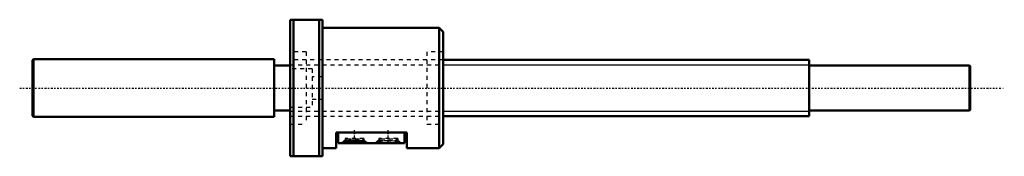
# Model space of a CAD drawing. Header units: millimetres. Extents: x -67 to 177, y -17 to 17.
import ezdxf

# ---------------------------------------------------------------- set-up
doc = ezdxf.new("R2010")
doc.units = ezdxf.units.MM
doc.linetypes.add('Center', pattern=[1.5, 0.45, -0.5, 0.05, -0.5])
doc.linetypes.add('Dashed', pattern=[2, 1, -1])
for name, color, linetype, lineweight in [('2d ConnectionPoints', 7, 'Continuous', 50), ('AM_0', 7, 'Continuous', 50), ('AM_5', 3, 'Continuous', 25), ('AM_7', 7, 'Center', 25), ('AM_9', 6, 'Dashed', 25)]:
    doc.layers.add(name, color=color, linetype=linetype, lineweight=lineweight)

# ---------------------------------------------------------------- blocks, each defined once
blk = doc.blocks.new('1_MBF_1404_3_7_nut_0_in_MBF1404_3_7RRGT_233LC3A_0__4')
at = {"layer": 'AM_0'}
for p, q in [((0, 17), (8, 17)), ((0, 0.76), (0, 17)), ((0.81, 17), (0.81, -17)), ((7.19, -17), (7.19, 17)), ((8, -17), (8, 17)), ((37, 15), (8, 15)), ((37, 15), (37, -15)), ((38, 14), (37, 15)), ((38, 14), (38, -14)), ((0, -0.76), (0, -17)), ((29, -11.1), (11.4, -11.1)), ((11.4, -15), (11.4, -11.1)), ((11.93, -11.1), (11.93, -13.7)), ((28.43, -11.1), (28.43, -13.7)), ((29, -15), (29, -11.1)), ((28.43, -13.7), (11.93, -13.7)), ((14.53, -13.18), (17.45, -13.18)), ((15.03, -13.1), (16.95, -13.1)), ((37, -15), (38, -14)), ((8, -17), (0, -17)), ((8, -15), (11.4, -15)), ((29, -15), (37, -15))]:
    blk.add_line(p, q, dxfattribs=at)
for points in [[(0, -0.76), (0.02, -0.38), (0.03, 0), (0.02, 0.38), (0, 0.76)], [(19.19, -13.7), (19.14, -13.68), (19.05, -13.64), (18.92, -13.59), (18.68, -13.51), (18.38, -13.42), (17.93, -13.29), (17.43, -13.18), (16.89, -13.09), (16.33, -13.04), (15.72, -13.04), (15.12, -13.09), (14.55, -13.18), (14.02, -13.3), (13.63, -13.41), (13.29, -13.51), (13.08, -13.59), (12.92, -13.65), (12.84, -13.68), (12.79, -13.7)]]:
    blk.add_lwpolyline(points, dxfattribs=at)
at = {"layer": 'AM_7'}
for p, q in [((15.99, -13.84), (15.99, -10.47)), ((24.37, -13.84), (24.37, -10.47))]:
    blk.add_line(p, q, dxfattribs=at)
at = {"layer": 'AM_9'}
for p, q in [((4, 9), (0, 9)), ((4, 9), (4, -9)), ((34, 9), (34, -9)), ((38, 9), (34, 9)), ((34, 7), (4, 7)), ((5.5, 4.75), (0, 4.75)), ((5.5, 4.75), (5.5, -4.75)), ((8, 2.75), (5.5, 2.75)), ((0, -4.75), (5.5, -4.75)), ((5.5, -2.75), (8, -2.75)), ((4, -7), (34, -7)), ((0, -9), (4, -9)), ((34, -9), (38, -9)), ((13.64, -13.01), (12.79, -13.7)), ((13.64, -12.58), (13.64, -13.02)), ((18.34, -12.58), (13.64, -12.58)), ((13.64, -13.02), (14.11, -12.64)), ((13.66, -13.1), (14.11, -12.64)), ((13.66, -13.1), (15.03, -13.1)), ((13.66, -13.18), (13.66, -13.1)), ((13.66, -13.18), (14.53, -13.18)), ((14.11, -12.64), (17.87, -12.64)), ((16.95, -13.1), (18.32, -13.1)), ((17.45, -13.18), (18.32, -13.18)), ((17.87, -12.64), (18.32, -13.1)), ((17.87, -12.64), (18.34, -13.02)), ((18.32, -13.1), (18.32, -13.18)), ((18.34, -12.58), (18.34, -13.02)), ((19.19, -13.7), (18.34, -13.01)), ((22.02, -13.01), (21.17, -13.7)), ((26.72, -12.58), (22.02, -12.58)), ((22.02, -12.58), (22.02, -13.02)), ((22.02, -13.02), (22.49, -12.64)), ((22.04, -13.1), (22.49, -12.64)), ((22.04, -13.1), (26.7, -13.1)), ((22.04, -13.18), (22.04, -13.1)), ((22.04, -13.18), (26.7, -13.18)), ((22.49, -12.64), (26.25, -12.64)), ((26.25, -12.64), (26.7, -13.1)), ((26.25, -12.64), (26.72, -13.02)), ((26.7, -13.1), (26.7, -13.18)), ((26.72, -12.58), (26.72, -13.02)), ((27.57, -13.7), (26.72, -13.01))]:
    blk.add_line(p, q, dxfattribs=at)
for points in [[(21.17, -13.7), (21.22, -13.68), (21.31, -13.64), (21.44, -13.59), (21.68, -13.51), (21.97, -13.42), (22.42, -13.29), (22.91, -13.18)], [(22.91, -13.18), (22.92, -13.18), (23.4, -13.1)], [(23.4, -13.1), (23.46, -13.09), (24.03, -13.04), (24.63, -13.04), (24.94, -13.06), (25.24, -13.09), (25.33, -13.1)], [(25.33, -13.1), (25.8, -13.17), (25.82, -13.18)], [(25.82, -13.18), (26.33, -13.3), (26.72, -13.4), (27.07, -13.51), (27.27, -13.59), (27.43, -13.65), (27.52, -13.68), (27.57, -13.7)]]:
    blk.add_lwpolyline(points, dxfattribs=at)
blk = doc.blocks.new('2_MBF140437RRGT233LC3A0_0_in_MBF1404_3_7RRGT_233LC3A_0__4')
at = {"layer": 'AM_0'}
for p, q in [((-63.8, 7.15), (-64, 6.95)), ((-64, 6.95), (-64, -6.95)), ((-63.8, 7.15), (-63.8, -7.15)), ((-4, 7.15), (-63.8, 7.15)), ((-4, 7.15), (-4, -7.15)), ((0, 5.6), (-4, 5.6)), ((129, 7), (38, 7)), ((129, 7), (129, -7)), ((168.8, 5.6), (129, 5.6)), ((168.8, 5.6), (168.8, -5.6)), ((169, 5.4), (168.8, 5.6)), ((169, 5.4), (169, -5.4)), ((-64, -6.95), (-63.8, -7.15)), ((-63.8, -7.15), (-4, -7.15)), ((-4, -5.6), (0, -5.6)), ((38, -7), (129, -7)), ((129, -5.6), (168.8, -5.6)), ((168.8, -5.6), (169, -5.4))]:
    blk.add_line(p, q, dxfattribs=at)
at = {"layer": 'AM_5', "linetype": 'Dashed'}
for p, q in [((0, 5.773), (38, 5.773)), ((0, -5.773), (38, -5.773))]:
    blk.add_line(p, q, dxfattribs=at)
at = {"layer": 'AM_5'}
for p, q in [((38, 5.773), (129, 5.773)), ((38, -5.773), (129, -5.773))]:
    blk.add_line(p, q, dxfattribs=at)
at = {"layer": 'AM_7'}
blk.add_line((-67.2, 0), (177.45, 0), dxfattribs=at)
at = {"layer": 'AM_9'}
for p, q in [((38, 7), (0, 7)), ((0, -7), (38, -7))]:
    blk.add_line(p, q, dxfattribs=at)

msp = doc.modelspace()

# ---------------------------------------------------------------- linework, layer by layer
at = {"layer": '2d ConnectionPoints'}
msp.add_point((0, 0), dxfattribs=at)
msp.add_point((0, 0), dxfattribs=at)

# ---------------------------------------------------------------- block references
for name in ['1_MBF_1404_3_7_nut_0_in_MBF1404_3_7RRGT_233LC3A_0__4', '2_MBF140437RRGT233LC3A0_0_in_MBF1404_3_7RRGT_233LC3A_0__4']:
    msp.add_blockref(name, (0, 0))

doc.saveas('drawing.dxf')
